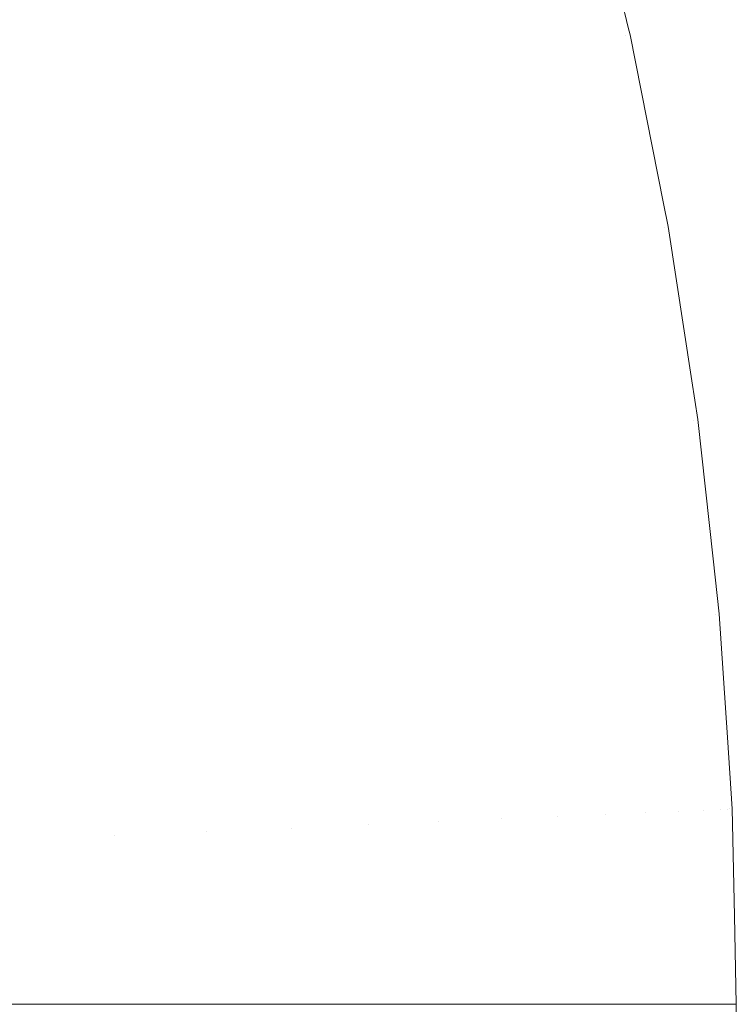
# Model space of a CAD drawing. Header units: centimetres. Extents: x -26 to 27.3, y -25.9 to -24.1.
# Tile 219 of 224: x 27.2665 to 27.2825, y -24.1599 to -24.1379. Entities that reach past the tile are written whole.
import ezdxf

# ---------------------------------------------------------------- set-up
doc = ezdxf.new("R2010")
doc.units = ezdxf.units.CM
doc.header["$LTSCALE"] = 2.54
doc.layers.add('Lucido design-1', color=7, linetype='Continuous')

# ---------------------------------------------------------------- blocks, each defined once
blk = doc.blocks.new('Gruppo-7-1')
at = {"color": 7, "linetype": 'Continuous', "lineweight": 9}
for points, invisible_edges in [([(27.278858, -24.134074, 1182.329948), (27.279893, -24.138301, 1182.329948), (27.280101, -24.138254, 1182.325802), (27.279065, -24.134018, 1182.325802)], 15), ([(27.280107, -24.138079, 1182.322727), (27.279152, -24.134175, 1182.322727), (27.279065, -24.134018, 1182.325802), (27.280101, -24.138254, 1182.325802)], 14), ([(27.27834, -24.134213, 1181.71012), (27.279369, -24.138417, 1181.71012), (27.278777, -24.138548, 1181.706031), (27.277755, -24.134369, 1181.706031)], 15), ([(27.277947, -24.134318, 1182.338205), (27.278971, -24.138505, 1182.338205), (27.279516, -24.138384, 1182.334084), (27.278486, -24.134174, 1182.334084)], 15), ([(27.278762, -24.1341, 1181.714235), (27.279795, -24.138322, 1181.714235), (27.279369, -24.138417, 1181.71012), (27.27834, -24.134213, 1181.71012)], 15), ([(27.278486, -24.134174, 1182.334084), (27.279516, -24.138384, 1182.334084), (27.279893, -24.138301, 1182.329948), (27.278858, -24.134074, 1182.329948)], 15), ([(27.279019, -24.134031, 1181.718367), (27.280055, -24.138265, 1181.718367), (27.279795, -24.138322, 1181.714235), (27.278762, -24.1341, 1181.714235)], 15), ([(27.280055, -24.138265, 1181.718367), (27.279019, -24.134031, 1181.718367), (27.279152, -24.134175, 1181.722727), (27.280107, -24.138079, 1181.722727)], 11), ([(27.279152, -24.134175, 1181.722727), (27.279152, -24.134175, 1182.322727), (27.280107, -24.138079, 1182.322727), (27.280107, -24.138079, 1181.722727)], 5), ([(27.277755, -24.134369, 1181.706031), (27.278777, -24.138548, 1181.706031), (27.278022, -24.138715, 1181.701974), (27.277008, -24.13457, 1181.701974)], 15), ([(27.277242, -24.134507, 1182.342302), (27.278259, -24.138663, 1182.342302), (27.278971, -24.138505, 1182.338205), (27.277947, -24.134318, 1182.338205)], 15), ([(27.277008, -24.13457, 1181.701974), (27.278022, -24.138715, 1181.701974), (27.277105, -24.138919, 1181.697955), (27.2761, -24.134813, 1181.697955)], 15), ([(27.276372, -24.13474, 1182.346369), (27.27738, -24.138858, 1182.346369), (27.278259, -24.138663, 1182.342302), (27.277242, -24.134507, 1182.342302)], 15), ([(27.2761, -24.134813, 1181.697955), (27.277105, -24.138919, 1181.697955), (27.276027, -24.139157, 1181.693983), (27.275034, -24.135098, 1181.693983)], 15), ([(27.275339, -24.135017, 1182.350399), (27.276335, -24.139089, 1182.350399), (27.27738, -24.138858, 1182.346369), (27.276372, -24.13474, 1182.346369)], 15), ([(27.275034, -24.135098, 1181.693983), (27.276027, -24.139157, 1181.693983), (27.274792, -24.139431, 1181.690062), (27.273812, -24.135426, 1181.690062)], 15), ([(27.274143, -24.135337, 1182.354384), (27.275126, -24.139357, 1182.354384), (27.276335, -24.139089, 1182.350399), (27.275339, -24.135017, 1182.350399)], 15), ([(27.272786, -24.135701, 1182.358317), (27.273755, -24.139661, 1182.358317), (27.275126, -24.139357, 1182.354384), (27.274143, -24.135337, 1182.354384)], 15), ([(27.273812, -24.135426, 1181.690062), (27.274792, -24.139431, 1181.690062), (27.273401, -24.13974, 1181.6862), (27.272436, -24.135794, 1181.6862)], 15), ([(27.27127, -24.136107, 1182.362192), (27.272223, -24.140001, 1182.362192), (27.273755, -24.139661, 1182.358317), (27.272786, -24.135701, 1182.358317)], 15), ([(27.272436, -24.135794, 1181.6862), (27.273401, -24.13974, 1181.6862), (27.271858, -24.140082, 1181.682403), (27.270909, -24.136204, 1181.682403)], 15), ([(27.270909, -24.136204, 1181.682403), (27.271858, -24.140082, 1181.682403), (27.270166, -24.140457, 1181.678678), (27.269235, -24.136652, 1181.678678)], 15), ([(27.269598, -24.136555, 1182.366002), (27.270533, -24.140376, 1182.366002), (27.272223, -24.140001, 1182.362192), (27.27127, -24.136107, 1182.362192)], 15), ([(27.269235, -24.136652, 1181.678678), (27.270166, -24.140457, 1181.678678), (27.268327, -24.140865, 1181.67503), (27.267415, -24.13714, 1181.67503)], 15), ([(27.267771, -24.137044, 1182.369739), (27.268686, -24.140785, 1182.369739), (27.270533, -24.140376, 1182.366002), (27.269598, -24.136555, 1182.366002)], 15), ([(27.265793, -24.137575, 1182.373397), (27.266687, -24.141228, 1182.373397), (27.268686, -24.140785, 1182.369739), (27.267771, -24.137044, 1182.369739)], 15), ([(27.267415, -24.13714, 1181.67503), (27.268327, -24.140865, 1181.67503), (27.266345, -24.141304, 1181.671466), (27.265454, -24.137665, 1181.671466)], 15), ([(27.263666, -24.138144, 1182.376969), (27.264537, -24.141705, 1182.376969), (27.266687, -24.141228, 1182.373397), (27.265793, -24.137575, 1182.373397)], 15), ([(27.280107, -24.138079, 1181.722727), (27.280148, -24.138244, 1181.722727), (27.280055, -24.138265, 1181.718367)], 10), ([(27.280101, -24.138254, 1182.325802), (27.280148, -24.138244, 1182.322727), (27.280107, -24.138079, 1182.322727)], 9), ([(27.280148, -24.138244, 1181.722727), (27.280107, -24.138079, 1181.722727), (27.280107, -24.138079, 1182.322727), (27.280148, -24.138244, 1182.322727)], 10), ([(27.278971, -24.138505, 1182.338205), (27.279812, -24.142732, 1182.338205), (27.280362, -24.142636, 1182.334084), (27.279516, -24.138384, 1182.334084)], 15), ([(27.279795, -24.138322, 1181.714235), (27.280643, -24.142586, 1181.714235), (27.280213, -24.142662, 1181.71012), (27.279369, -24.138417, 1181.71012)], 15), ([(27.279516, -24.138384, 1182.334084), (27.280362, -24.142636, 1182.334084), (27.280742, -24.142569, 1182.329948), (27.279893, -24.138301, 1182.329948)], 15), ([(27.280055, -24.138265, 1181.718367), (27.280905, -24.14254, 1181.718367), (27.280643, -24.142586, 1181.714235), (27.279795, -24.138322, 1181.714235)], 15), ([(27.279893, -24.138301, 1182.329948), (27.280742, -24.142569, 1182.329948), (27.280952, -24.142531, 1182.325802), (27.280101, -24.138254, 1182.325802)], 15), ([(27.280905, -24.14254, 1181.718367), (27.280055, -24.138265, 1181.718367), (27.280148, -24.138244, 1181.722727), (27.280897, -24.142013, 1181.722727)], 11), ([(27.280897, -24.142013, 1182.322727), (27.280148, -24.138244, 1182.322727), (27.280101, -24.138254, 1182.325802), (27.280952, -24.142531, 1182.325802)], 14), ([(27.280148, -24.138244, 1182.322727), (27.280897, -24.142013, 1182.322727), (27.280897, -24.142013, 1181.722727), (27.280148, -24.138244, 1181.722727)], 10), ([(27.278777, -24.138548, 1181.706031), (27.279616, -24.142767, 1181.706031), (27.278855, -24.142901, 1181.701974), (27.278022, -24.138715, 1181.701974)], 15), ([(27.278259, -24.138663, 1182.342302), (27.279093, -24.142859, 1182.342302), (27.279812, -24.142732, 1182.338205), (27.278971, -24.138505, 1182.338205)], 15), ([(27.279369, -24.138417, 1181.71012), (27.280213, -24.142662, 1181.71012), (27.279616, -24.142767, 1181.706031), (27.278777, -24.138548, 1181.706031)], 15), ([(27.278022, -24.138715, 1181.701974), (27.278855, -24.142901, 1181.701974), (27.277929, -24.143064, 1181.697955), (27.277105, -24.138919, 1181.697955)], 15), ([(27.27738, -24.138858, 1182.346369), (27.278207, -24.143015, 1182.346369), (27.279093, -24.142859, 1182.342302), (27.278259, -24.138663, 1182.342302)], 15), ([(27.277105, -24.138919, 1181.697955), (27.277929, -24.143064, 1181.697955), (27.276843, -24.143256, 1181.693983), (27.276027, -24.139157, 1181.693983)], 15), ([(27.276335, -24.139089, 1182.350399), (27.277153, -24.143201, 1182.350399), (27.278207, -24.143015, 1182.346369), (27.27738, -24.138858, 1182.346369)], 15), ([(27.276027, -24.139157, 1181.693983), (27.276843, -24.143256, 1181.693983), (27.275597, -24.143476, 1181.690062), (27.274792, -24.139431, 1181.690062)], 15), ([(27.275126, -24.139357, 1182.354384), (27.275934, -24.143416, 1182.354384), (27.277153, -24.143201, 1182.350399), (27.276335, -24.139089, 1182.350399)], 15), ([(27.274792, -24.139431, 1181.690062), (27.275597, -24.143476, 1181.690062), (27.274194, -24.143723, 1181.6862), (27.273401, -24.13974, 1181.6862)], 15), ([(27.273755, -24.139661, 1182.358317), (27.274551, -24.14366, 1182.358317), (27.275934, -24.143416, 1182.354384), (27.275126, -24.139357, 1182.354384)], 15), ([(27.272223, -24.140001, 1182.362192), (27.273005, -24.143933, 1182.362192), (27.274551, -24.14366, 1182.358317), (27.273755, -24.139661, 1182.358317)], 15), ([(27.273401, -24.13974, 1181.6862), (27.274194, -24.143723, 1181.6862), (27.272637, -24.143998, 1181.682403), (27.271858, -24.140082, 1181.682403)], 15), ([(27.271858, -24.140082, 1181.682403), (27.272637, -24.143998, 1181.682403), (27.27093, -24.144299, 1181.678678), (27.270166, -24.140457, 1181.678678)], 15), ([(27.270533, -24.140376, 1182.366002), (27.2713, -24.144233, 1182.366002), (27.273005, -24.143933, 1182.362192), (27.272223, -24.140001, 1182.362192)], 15), ([(27.268686, -24.140785, 1182.369739), (27.269438, -24.144562, 1182.369739), (27.2713, -24.144233, 1182.366002), (27.270533, -24.140376, 1182.366002)], 15), ([(27.270166, -24.140457, 1181.678678), (27.27093, -24.144299, 1181.678678), (27.269075, -24.144626, 1181.67503), (27.268327, -24.140865, 1181.67503)], 15), ([(27.266687, -24.141228, 1182.373397), (27.267421, -24.144917, 1182.373397), (27.269438, -24.144562, 1182.369739), (27.268686, -24.140785, 1182.369739)], 15), ([(27.268327, -24.140865, 1181.67503), (27.269075, -24.144626, 1181.67503), (27.267076, -24.144978, 1181.671466), (27.266345, -24.141304, 1181.671466)], 15), ([(27.264537, -24.141705, 1182.376969), (27.265252, -24.1453, 1182.376969), (27.267421, -24.144917, 1182.373397), (27.266687, -24.141228, 1182.373397)], 15), ([(27.266345, -24.141304, 1181.671466), (27.267076, -24.144978, 1181.671466), (27.264936, -24.145355, 1181.667991), (27.264224, -24.141774, 1181.667991)], 15), ([(27.280952, -24.142531, 1182.325802), (27.280999, -24.142523, 1182.322727), (27.280897, -24.142013, 1182.322727)], 9), ([(27.280999, -24.142523, 1181.722727), (27.280897, -24.142013, 1181.722727), (27.280897, -24.142013, 1182.322727), (27.280999, -24.142523, 1182.322727)], 10), ([(27.280897, -24.142013, 1181.722727), (27.280999, -24.142523, 1181.722727), (27.280905, -24.14254, 1181.718367)], 10), ([(27.280643, -24.142586, 1181.714235), (27.281304, -24.146883, 1181.714235), (27.280871, -24.14694, 1181.71012), (27.280213, -24.142662, 1181.71012)], 15), ([(27.280362, -24.142636, 1182.334084), (27.281021, -24.14692, 1182.334084), (27.281404, -24.146869, 1182.329948), (27.280742, -24.142569, 1182.329948)], 15), ([(27.280905, -24.14254, 1181.718367), (27.281568, -24.146848, 1181.718367), (27.281304, -24.146883, 1181.714235), (27.280643, -24.142586, 1181.714235)], 15), ([(27.280742, -24.142569, 1182.329948), (27.281404, -24.146869, 1182.329948), (27.281616, -24.146842, 1182.325802), (27.280952, -24.142531, 1182.325802)], 15), ([(27.281568, -24.146848, 1181.718367), (27.280905, -24.14254, 1181.718367), (27.280999, -24.142523, 1181.722727), (27.281529, -24.145971, 1181.722727)], 11), ([(27.281529, -24.145971, 1182.322727), (27.280999, -24.142523, 1182.322727), (27.280952, -24.142531, 1182.325802), (27.281616, -24.146842, 1182.325802)], 14), ([(27.280999, -24.142523, 1182.322727), (27.281529, -24.145971, 1182.322727), (27.281529, -24.145971, 1181.722727), (27.280999, -24.142523, 1181.722727)], 10), ([(27.279616, -24.142767, 1181.706031), (27.280271, -24.147019, 1181.706031), (27.279504, -24.14712, 1181.701974), (27.278855, -24.142901, 1181.701974)], 15), ([(27.279093, -24.142859, 1182.342302), (27.279744, -24.147088, 1182.342302), (27.280468, -24.146993, 1182.338205), (27.279812, -24.142732, 1182.338205)], 15), ([(27.280213, -24.142662, 1181.71012), (27.280871, -24.14694, 1181.71012), (27.280271, -24.147019, 1181.706031), (27.279616, -24.142767, 1181.706031)], 15), ([(27.279812, -24.142732, 1182.338205), (27.280468, -24.146993, 1182.338205), (27.281021, -24.14692, 1182.334084), (27.280362, -24.142636, 1182.334084)], 15), ([(27.277153, -24.143201, 1182.350399), (27.277791, -24.147345, 1182.350399), (27.278852, -24.147205, 1182.346369), (27.278207, -24.143015, 1182.346369)], 15), ([(27.278855, -24.142901, 1181.701974), (27.279504, -24.14712, 1181.701974), (27.278572, -24.147242, 1181.697955), (27.277929, -24.143064, 1181.697955)], 15), ([(27.278207, -24.143015, 1182.346369), (27.278852, -24.147205, 1182.346369), (27.279744, -24.147088, 1182.342302), (27.279093, -24.142859, 1182.342302)], 15), ([(27.275934, -24.143416, 1182.354384), (27.276563, -24.147507, 1182.354384), (27.277791, -24.147345, 1182.350399), (27.277153, -24.143201, 1182.350399)], 15), ([(27.277929, -24.143064, 1181.697955), (27.278572, -24.147242, 1181.697955), (27.277478, -24.147386, 1181.693983), (27.276843, -24.143256, 1181.693983)], 15), ([(27.274551, -24.14366, 1182.358317), (27.275171, -24.14769, 1182.358317), (27.276563, -24.147507, 1182.354384), (27.275934, -24.143416, 1182.354384)], 15), ([(27.276843, -24.143256, 1181.693983), (27.277478, -24.147386, 1181.693983), (27.276224, -24.147551, 1181.690062), (27.275597, -24.143476, 1181.690062)], 15), ([(27.273005, -24.143933, 1182.362192), (27.273615, -24.147895, 1182.362192), (27.275171, -24.14769, 1182.358317), (27.274551, -24.14366, 1182.358317)], 15), ([(27.275597, -24.143476, 1181.690062), (27.276224, -24.147551, 1181.690062), (27.274812, -24.147737, 1181.6862), (27.274194, -24.143723, 1181.6862)], 15), ([(27.274194, -24.143723, 1181.6862), (27.274812, -24.147737, 1181.6862), (27.273245, -24.147944, 1181.682403), (27.272637, -24.143998, 1181.682403)], 15), ([(27.272637, -24.143998, 1181.682403), (27.273245, -24.147944, 1181.682403), (27.271526, -24.14817, 1181.678678), (27.27093, -24.144299, 1181.678678)], 15), ([(27.2713, -24.144233, 1182.366002), (27.271898, -24.148121, 1182.366002), (27.273615, -24.147895, 1182.362192), (27.273005, -24.143933, 1182.362192)], 15), ([(27.27093, -24.144299, 1181.678678), (27.271526, -24.14817, 1181.678678), (27.269658, -24.148416, 1181.67503), (27.269075, -24.144626, 1181.67503)], 15), ([(27.269438, -24.144562, 1182.369739), (27.270023, -24.148368, 1182.369739), (27.271898, -24.148121, 1182.366002), (27.2713, -24.144233, 1182.366002)], 15), ([(27.267421, -24.144917, 1182.373397), (27.267993, -24.148635, 1182.373397), (27.270023, -24.148368, 1182.369739), (27.269438, -24.144562, 1182.369739)], 15), ([(27.269075, -24.144626, 1181.67503), (27.269658, -24.148416, 1181.67503), (27.267646, -24.148681, 1181.671466), (27.267076, -24.144978, 1181.671466)], 15), ([(27.267076, -24.144978, 1181.671466), (27.267646, -24.148681, 1181.671466), (27.265492, -24.148964, 1181.667991), (27.264936, -24.145355, 1181.667991)], 15), ([(27.265252, -24.1453, 1182.376969), (27.26581, -24.148922, 1182.376969), (27.267993, -24.148635, 1182.373397), (27.267421, -24.144917, 1182.373397)], 15), ([(27.281616, -24.146842, 1182.325802), (27.281662, -24.146835, 1182.322727), (27.281529, -24.145971, 1182.322727)], 9), ([(27.281662, -24.146835, 1181.722727), (27.281529, -24.145971, 1181.722727), (27.281529, -24.145971, 1182.322727), (27.281662, -24.146835, 1182.322727)], 10), ([(27.281529, -24.145971, 1181.722727), (27.281662, -24.146835, 1181.722727), (27.281568, -24.146848, 1181.718367)], 10), ([(27.280871, -24.14694, 1181.71012), (27.281343, -24.151242, 1181.71012), (27.280739, -24.151295, 1181.706031), (27.280271, -24.147019, 1181.706031)], 15), ([(27.280468, -24.146993, 1182.338205), (27.280937, -24.151277, 1182.338205), (27.281493, -24.151229, 1182.334084), (27.281021, -24.14692, 1182.334084)], 15), ([(27.281304, -24.146883, 1181.714235), (27.281778, -24.151204, 1181.714235), (27.281343, -24.151242, 1181.71012), (27.280871, -24.14694, 1181.71012)], 15), ([(27.281021, -24.14692, 1182.334084), (27.281493, -24.151229, 1182.334084), (27.281877, -24.151195, 1182.329948), (27.281404, -24.146869, 1182.329948)], 15), ([(27.281568, -24.146848, 1181.718367), (27.282043, -24.151181, 1181.718367), (27.281778, -24.151204, 1181.714235), (27.281304, -24.146883, 1181.714235)], 15), ([(27.281404, -24.146869, 1182.329948), (27.281877, -24.151195, 1182.329948), (27.28209, -24.151177, 1182.325802), (27.281616, -24.146842, 1182.325802)], 15), ([(27.282043, -24.151181, 1181.718367), (27.281568, -24.146848, 1181.718367), (27.281662, -24.146835, 1181.722727), (27.282003, -24.149945, 1181.722727)], 11), ([(27.282003, -24.149945, 1182.322727), (27.281662, -24.146835, 1182.322727), (27.281616, -24.146842, 1182.325802), (27.28209, -24.151177, 1182.325802)], 14), ([(27.281662, -24.146835, 1182.322727), (27.282003, -24.149945, 1182.322727), (27.282003, -24.149945, 1181.722727), (27.281662, -24.146835, 1181.722727)], 10), ([(27.277791, -24.147345, 1182.350399), (27.278247, -24.151513, 1182.350399), (27.279313, -24.151419, 1182.346369), (27.278852, -24.147205, 1182.346369)], 15), ([(27.279504, -24.14712, 1181.701974), (27.279969, -24.151362, 1181.701974), (27.279033, -24.151444, 1181.697955), (27.278572, -24.147242, 1181.697955)], 15), ([(27.278852, -24.147205, 1182.346369), (27.279313, -24.151419, 1182.346369), (27.28021, -24.151341, 1182.342302), (27.279744, -24.147088, 1182.342302)], 15), ([(27.280271, -24.147019, 1181.706031), (27.280739, -24.151295, 1181.706031), (27.279969, -24.151362, 1181.701974), (27.279504, -24.14712, 1181.701974)], 15), ([(27.279744, -24.147088, 1182.342302), (27.28021, -24.151341, 1182.342302), (27.280937, -24.151277, 1182.338205), (27.280468, -24.146993, 1182.338205)], 15), ([(27.277478, -24.147386, 1181.693983), (27.277933, -24.15154, 1181.693983), (27.276673, -24.151651, 1181.690062), (27.276224, -24.147551, 1181.690062)], 15), ([(27.276563, -24.147507, 1182.354384), (27.277014, -24.151621, 1182.354384), (27.278247, -24.151513, 1182.350399), (27.277791, -24.147345, 1182.350399)], 15), ([(27.278572, -24.147242, 1181.697955), (27.279033, -24.151444, 1181.697955), (27.277933, -24.15154, 1181.693983), (27.277478, -24.147386, 1181.693983)], 15), ([(27.276224, -24.147551, 1181.690062), (27.276673, -24.151651, 1181.690062), (27.275254, -24.151775, 1181.6862), (27.274812, -24.147737, 1181.6862)], 15), ([(27.275171, -24.14769, 1182.358317), (27.275615, -24.151743, 1182.358317), (27.277014, -24.151621, 1182.354384), (27.276563, -24.147507, 1182.354384)], 15), ([(27.274812, -24.147737, 1181.6862), (27.275254, -24.151775, 1181.6862), (27.273679, -24.151912, 1181.682403), (27.273245, -24.147944, 1181.682403)], 15), ([(27.273615, -24.147895, 1182.362192), (27.274051, -24.15188, 1182.362192), (27.275615, -24.151743, 1182.358317), (27.275171, -24.14769, 1182.358317)], 15), ([(27.273245, -24.147944, 1181.682403), (27.273679, -24.151912, 1181.682403), (27.271952, -24.152064, 1181.678678), (27.271526, -24.14817, 1181.678678)], 15), ([(27.271898, -24.148121, 1182.366002), (27.272327, -24.152031, 1182.366002), (27.274051, -24.15188, 1182.362192), (27.273615, -24.147895, 1182.362192)], 15), ([(27.271526, -24.14817, 1181.678678), (27.271952, -24.152064, 1181.678678), (27.270076, -24.152228, 1181.67503), (27.269658, -24.148416, 1181.67503)], 15), ([(27.270023, -24.148368, 1182.369739), (27.270443, -24.152196, 1182.369739), (27.272327, -24.152031, 1182.366002), (27.271898, -24.148121, 1182.366002)], 15), ([(27.269658, -24.148416, 1181.67503), (27.270076, -24.152228, 1181.67503), (27.268053, -24.152405, 1181.671466), (27.267646, -24.148681, 1181.671466)], 15), ([(27.267993, -24.148635, 1182.373397), (27.268402, -24.152374, 1182.373397), (27.270443, -24.152196, 1182.369739), (27.270023, -24.148368, 1182.369739)], 15), ([(27.267646, -24.148681, 1181.671466), (27.268053, -24.152405, 1181.671466), (27.265889, -24.152594, 1181.667991), (27.265492, -24.148964, 1181.667991)], 15), ([(27.26581, -24.148922, 1182.376969), (27.266209, -24.152566, 1182.376969), (27.268402, -24.152374, 1182.373397), (27.267993, -24.148635, 1182.373397)], 15), ([(27.28209, -24.151177, 1182.325802), (27.282137, -24.151172, 1182.322727), (27.282003, -24.149945, 1182.322727)], 9), ([(27.282137, -24.151173, 1181.722727), (27.282003, -24.149945, 1181.722727), (27.282003, -24.149945, 1182.322727), (27.282137, -24.151173, 1182.322727)], 10), ([(27.282003, -24.149945, 1181.722727), (27.282137, -24.151172, 1181.722727), (27.282043, -24.151181, 1181.718367)], 10), ([(27.279969, -24.151362, 1181.701974), (27.280248, -24.155621, 1181.701974), (27.279309, -24.155662, 1181.697955), (27.279033, -24.151444, 1181.697955)], 15), ([(27.279313, -24.151419, 1182.346369), (27.279591, -24.15565, 1182.346369), (27.28049, -24.15561, 1182.342302), (27.28021, -24.151341, 1182.342302)], 15), ([(27.280739, -24.151295, 1181.706031), (27.28102, -24.155587, 1181.706031), (27.280248, -24.155621, 1181.701974), (27.279969, -24.151362, 1181.701974)], 15), ([(27.28021, -24.151341, 1182.342302), (27.28049, -24.15561, 1182.342302), (27.281219, -24.155579, 1182.338205), (27.280937, -24.151277, 1182.338205)], 15), ([(27.281343, -24.151242, 1181.71012), (27.281626, -24.155561, 1181.71012), (27.28102, -24.155587, 1181.706031), (27.280739, -24.151295, 1181.706031)], 15), ([(27.280937, -24.151277, 1182.338205), (27.281219, -24.155579, 1182.338205), (27.281776, -24.155554, 1182.334084), (27.281493, -24.151229, 1182.334084)], 15), ([(27.281778, -24.151204, 1181.714235), (27.282062, -24.155542, 1181.714235), (27.281626, -24.155561, 1181.71012), (27.281343, -24.151242, 1181.71012)], 15), ([(27.281493, -24.151229, 1182.334084), (27.281776, -24.155554, 1182.334084), (27.282162, -24.155537, 1182.329948), (27.281877, -24.151195, 1182.329948)], 15), ([(27.282043, -24.151181, 1181.718367), (27.282328, -24.15553, 1181.718367), (27.282062, -24.155542, 1181.714235), (27.281778, -24.151204, 1181.714235)], 15), ([(27.281877, -24.151195, 1182.329948), (27.282162, -24.155537, 1182.329948), (27.282376, -24.155528, 1182.325802), (27.28209, -24.151177, 1182.325802)], 15), ([(27.282328, -24.15553, 1181.718367), (27.282043, -24.151181, 1181.718367), (27.282137, -24.151172, 1181.722727), (27.282318, -24.153929, 1181.722727)], 11), ([(27.282318, -24.153929, 1182.322727), (27.282137, -24.151172, 1182.322727), (27.28209, -24.151177, 1182.325802), (27.282376, -24.155528, 1182.325802)], 14), ([(27.282137, -24.151173, 1182.322727), (27.282318, -24.153929, 1182.322727), (27.282318, -24.153929, 1181.722727), (27.282137, -24.151173, 1181.722727)], 10), ([(27.277933, -24.15154, 1181.693983), (27.278206, -24.15571, 1181.693983), (27.276942, -24.155765, 1181.690062), (27.276673, -24.151651, 1181.690062)], 15), ([(27.277014, -24.151621, 1182.354384), (27.277285, -24.15575, 1182.354384), (27.278522, -24.155696, 1182.350399), (27.278247, -24.151513, 1182.350399)], 15), ([(27.279033, -24.151444, 1181.697955), (27.279309, -24.155662, 1181.697955), (27.278206, -24.15571, 1181.693983), (27.277933, -24.15154, 1181.693983)], 15), ([(27.278247, -24.151513, 1182.350399), (27.278522, -24.155696, 1182.350399), (27.279591, -24.15565, 1182.346369), (27.279313, -24.151419, 1182.346369)], 15), ([(27.275254, -24.151775, 1181.6862), (27.275519, -24.155827, 1181.6862), (27.27394, -24.155896, 1181.682403), (27.273679, -24.151912, 1181.682403)], 15), ([(27.274051, -24.15188, 1182.362192), (27.274314, -24.15588, 1182.362192), (27.275881, -24.155812, 1182.358317), (27.275615, -24.151743, 1182.358317)], 15), ([(27.276673, -24.151651, 1181.690062), (27.276942, -24.155765, 1181.690062), (27.275519, -24.155827, 1181.6862), (27.275254, -24.151775, 1181.6862)], 15), ([(27.275615, -24.151743, 1182.358317), (27.275881, -24.155812, 1182.358317), (27.277285, -24.15575, 1182.354384), (27.277014, -24.151621, 1182.354384)], 15), ([(27.270443, -24.152196, 1182.369739), (27.270694, -24.156038, 1182.369739), (27.272584, -24.155956, 1182.366002), (27.272327, -24.152031, 1182.366002)], 15), ([(27.273679, -24.151912, 1181.682403), (27.27394, -24.155896, 1181.682403), (27.272208, -24.155972, 1181.678678), (27.271952, -24.152064, 1181.678678)], 15), ([(27.272327, -24.152031, 1182.366002), (27.272584, -24.155956, 1182.366002), (27.274314, -24.15588, 1182.362192), (27.274051, -24.15188, 1182.362192)], 15), ([(27.270076, -24.152228, 1181.67503), (27.270326, -24.156054, 1181.67503), (27.268298, -24.156143, 1181.671466), (27.268053, -24.152405, 1181.671466)], 15), ([(27.268402, -24.152374, 1182.373397), (27.268648, -24.156127, 1182.373397), (27.270694, -24.156038, 1182.369739), (27.270443, -24.152196, 1182.369739)], 15), ([(27.271952, -24.152064, 1181.678678), (27.272208, -24.155972, 1181.678678), (27.270326, -24.156054, 1181.67503), (27.270076, -24.152228, 1181.67503)], 15), ([(27.268053, -24.152405, 1181.671466), (27.268298, -24.156143, 1181.671466), (27.266128, -24.156237, 1181.667991), (27.265889, -24.152594, 1181.667991)], 15), ([(27.266209, -24.152566, 1182.376969), (27.266449, -24.156223, 1182.376969), (27.268648, -24.156127, 1182.373397), (27.268402, -24.152374, 1182.373397)], 15), ([(27.282376, -24.155528, 1182.325802), (27.282423, -24.155526, 1182.322727), (27.282318, -24.153929, 1182.322727)], 9), ([(27.282423, -24.155526, 1181.722727), (27.282318, -24.153929, 1181.722727), (27.282318, -24.153929, 1182.322727), (27.282423, -24.155526, 1182.322727)], 10), ([(27.282318, -24.153929, 1181.722727), (27.282423, -24.155526, 1181.722727), (27.282328, -24.15553, 1181.718367)], 10), ([(27.281776, -24.155554, 1182.334084), (27.281219, -24.155579, 1182.338205), (27.281313, -24.159888, 1182.338205), (27.281702, -24.159888, 1182.335331)], 11), ([(27.282062, -24.155542, 1181.714235), (27.282157, -24.159888, 1181.714235), (27.28172, -24.159888, 1181.71012), (27.281626, -24.155561, 1181.71012)], 13), ([(27.281702, -24.159888, 1182.335331), (27.281871, -24.159888, 1182.334084), (27.281776, -24.155554, 1182.334084)], 10), ([(27.282162, -24.155537, 1182.329948), (27.281776, -24.155554, 1182.334084), (27.281871, -24.159888, 1182.334084), (27.282138, -24.159888, 1182.331218)], 11), ([(27.282328, -24.15553, 1181.718367), (27.282423, -24.159888, 1181.718367), (27.282157, -24.159888, 1181.714235), (27.282062, -24.155542, 1181.714235)], 13), ([(27.282138, -24.159888, 1182.331218), (27.282257, -24.159888, 1182.329948), (27.282162, -24.155537, 1182.329948)], 10), ([(27.282376, -24.155528, 1182.325802), (27.282162, -24.155537, 1182.329948), (27.282257, -24.159888, 1182.329948), (27.282404, -24.159888, 1182.327086)], 11), ([(27.282423, -24.159888, 1181.718367), (27.282328, -24.15553, 1181.718367), (27.282423, -24.155526, 1181.722727), (27.282475, -24.157916, 1181.722727)], 11), ([(27.282475, -24.157916, 1182.322727), (27.282423, -24.155526, 1182.322727), (27.282376, -24.155528, 1182.325802), (27.282471, -24.159888, 1182.325802)], 14), ([(27.282404, -24.159888, 1182.327086), (27.282471, -24.159888, 1182.325802), (27.282376, -24.155528, 1182.325802)], 10), ([(27.282423, -24.155526, 1182.322727), (27.282475, -24.157916, 1182.322727), (27.282475, -24.157916, 1181.722727), (27.282423, -24.155526, 1181.722727)], 10), ([(27.276942, -24.155765, 1181.690062), (27.277032, -24.159888, 1181.690062), (27.275608, -24.159888, 1181.6862), (27.275519, -24.155827, 1181.6862)], 13), ([(27.277285, -24.15575, 1182.354384), (27.275881, -24.155812, 1182.358317), (27.27597, -24.159888, 1182.358317), (27.277017, -24.159888, 1182.355387)], 11), ([(27.278206, -24.15571, 1181.693983), (27.278298, -24.159888, 1181.693983), (27.277032, -24.159888, 1181.690062), (27.276942, -24.155765, 1181.690062)], 13), ([(27.277017, -24.159888, 1182.355387), (27.277375, -24.159888, 1182.354384), (27.277285, -24.15575, 1182.354384)], 10), ([(27.278522, -24.155696, 1182.350399), (27.277285, -24.15575, 1182.354384), (27.277375, -24.159888, 1182.354384), (27.278281, -24.159888, 1182.351467)], 11), ([(27.279309, -24.155662, 1181.697955), (27.279401, -24.159888, 1181.697955), (27.278298, -24.159888, 1181.693983), (27.278206, -24.15571, 1181.693983)], 13), ([(27.278281, -24.159888, 1182.351467), (27.278613, -24.159888, 1182.350399), (27.278522, -24.155696, 1182.350399)], 10), ([(27.279591, -24.15565, 1182.346369), (27.278522, -24.155696, 1182.350399), (27.278613, -24.159888, 1182.350399), (27.279384, -24.159888, 1182.347494)], 11), ([(27.280248, -24.155621, 1181.701974), (27.280341, -24.159888, 1181.701974), (27.279401, -24.159888, 1181.697955), (27.279309, -24.155662, 1181.697955)], 13), ([(27.279384, -24.159888, 1182.347494), (27.279683, -24.159888, 1182.346369), (27.279591, -24.15565, 1182.346369)], 10), ([(27.28049, -24.15561, 1182.342302), (27.279591, -24.15565, 1182.346369), (27.279683, -24.159888, 1182.346369), (27.280323, -24.159888, 1182.343477)], 11), ([(27.28102, -24.155587, 1181.706031), (27.281114, -24.159888, 1181.706031), (27.280341, -24.159888, 1181.701974), (27.280248, -24.155621, 1181.701974)], 13), ([(27.280323, -24.159888, 1182.343477), (27.280583, -24.159888, 1182.342302), (27.28049, -24.15561, 1182.342302)], 10), ([(27.281219, -24.155579, 1182.338205), (27.28049, -24.15561, 1182.342302), (27.280583, -24.159888, 1182.342302), (27.281097, -24.159888, 1182.33942)], 11), ([(27.281626, -24.155561, 1181.71012), (27.28172, -24.159888, 1181.71012), (27.281114, -24.159888, 1181.706031), (27.28102, -24.155587, 1181.706031)], 13), ([(27.281097, -24.159888, 1182.33942), (27.281313, -24.159888, 1182.338205), (27.281219, -24.155579, 1182.338205)], 10), ([(27.272208, -24.155972, 1181.678678), (27.272294, -24.159888, 1181.678678), (27.27041, -24.159888, 1181.67503), (27.270326, -24.156054, 1181.67503)], 13), ([(27.272584, -24.155956, 1182.366002), (27.270694, -24.156038, 1182.369739), (27.270778, -24.159888, 1182.369739), (27.272281, -24.159888, 1182.36677)], 11), ([(27.27394, -24.155896, 1181.682403), (27.274027, -24.159888, 1181.682403), (27.272294, -24.159888, 1181.678678), (27.272208, -24.155972, 1181.678678)], 13), ([(27.272281, -24.159888, 1182.36677), (27.27267, -24.159888, 1182.366002), (27.272584, -24.155956, 1182.366002)], 10), ([(27.274314, -24.15588, 1182.362192), (27.272584, -24.155956, 1182.366002), (27.27267, -24.159888, 1182.366002), (27.274014, -24.159888, 1182.363045)], 11), ([(27.275519, -24.155827, 1181.6862), (27.275608, -24.159888, 1181.6862), (27.274027, -24.159888, 1181.682403), (27.27394, -24.155896, 1181.682403)], 13), ([(27.274014, -24.159888, 1182.363045), (27.274401, -24.159888, 1182.362192), (27.274314, -24.15588, 1182.362192)], 10), ([(27.275881, -24.155812, 1182.358317), (27.274314, -24.15588, 1182.362192), (27.274401, -24.159888, 1182.362192), (27.275593, -24.159888, 1182.359248)], 11), ([(27.275593, -24.159888, 1182.359248), (27.27597, -24.159888, 1182.358317), (27.275881, -24.155812, 1182.358317)], 10), ([(27.268298, -24.156143, 1181.671466), (27.26838, -24.159888, 1181.671466), (27.266208, -24.159888, 1181.667991), (27.266128, -24.156237, 1181.667991)], 13), ([(27.268648, -24.156127, 1182.373397), (27.266449, -24.156223, 1182.376969), (27.266529, -24.159888, 1182.376969), (27.26837, -24.159888, 1182.373982)], 11), ([(27.270326, -24.156054, 1181.67503), (27.27041, -24.159888, 1181.67503), (27.26838, -24.159888, 1181.671466), (27.268298, -24.156143, 1181.671466)], 13), ([(27.26837, -24.159888, 1182.373982), (27.26873, -24.159888, 1182.373397), (27.268648, -24.156127, 1182.373397)], 10), ([(27.270694, -24.156038, 1182.369739), (27.268648, -24.156127, 1182.373397), (27.26873, -24.159888, 1182.373397), (27.270398, -24.159888, 1182.370417)], 11), ([(27.270398, -24.159888, 1182.370417), (27.270778, -24.159888, 1182.369739), (27.270694, -24.156038, 1182.369739)], 10), ([(27.282475, -24.157916, 1181.722727), (27.282518, -24.159888, 1181.722727), (27.282423, -24.159888, 1181.718367)], 8), ([(27.282471, -24.159888, 1182.325802), (27.282518, -24.159888, 1182.322727), (27.282475, -24.157916, 1182.322727)], 8), ([(27.282475, -24.157916, 1181.722727), (27.282475, -24.157916, 1182.322727), (27.282518, -24.159888, 1182.322727), (27.282518, -24.159888, 1181.722727)], 1), ([(27.266529, -24.159888, 1182.376969), (27.266199, -24.159888, 1182.377457), (27.266199, -25.759888, 1182.377457), (27.266529, -25.759888, 1182.376969)], 10), ([(27.266529, -25.759888, 1182.376969), (27.26837, -25.759888, 1182.373982), (27.26837, -24.159888, 1182.373982), (27.266529, -24.159888, 1182.376969)], 10), ([(27.26873, -24.159888, 1182.373397), (27.26837, -24.159888, 1182.373982), (27.26837, -25.759888, 1182.373982), (27.26873, -25.759888, 1182.373397)], 10), ([(27.26873, -25.759888, 1182.373397), (27.270398, -25.759888, 1182.370417), (27.270398, -24.159888, 1182.370417), (27.26873, -24.159888, 1182.373397)], 10), ([(27.270778, -24.159888, 1182.369739), (27.270398, -24.159888, 1182.370417), (27.270398, -25.759888, 1182.370417), (27.270778, -25.759888, 1182.369739)], 10), ([(27.270778, -25.759888, 1182.369739), (27.272281, -25.759888, 1182.36677), (27.272281, -24.159888, 1182.36677), (27.270778, -24.159888, 1182.369739)], 10), ([(27.27267, -24.159888, 1182.366002), (27.272281, -24.159888, 1182.36677), (27.272281, -25.759888, 1182.36677), (27.27267, -25.759888, 1182.366002)], 10), ([(27.27267, -25.759888, 1182.366002), (27.274014, -25.759888, 1182.363045), (27.274014, -24.159888, 1182.363045), (27.27267, -24.159888, 1182.366002)], 10), ([(27.274401, -24.159888, 1182.362192), (27.274014, -24.159888, 1182.363045), (27.274014, -25.759888, 1182.363045), (27.274401, -25.759888, 1182.362192)], 10), ([(27.274401, -25.759888, 1182.362192), (27.275593, -25.759888, 1182.359248), (27.275593, -24.159888, 1182.359248), (27.274401, -24.159888, 1182.362192)], 10), ([(27.27597, -24.159888, 1182.358317), (27.275593, -24.159888, 1182.359248), (27.275593, -25.759888, 1182.359248), (27.27597, -25.759888, 1182.358317)], 10), ([(27.27597, -25.759888, 1182.358317), (27.277017, -25.759888, 1182.355387), (27.277017, -24.159888, 1182.355387), (27.27597, -24.159888, 1182.358317)], 10), ([(27.277375, -24.159888, 1182.354384), (27.277017, -24.159888, 1182.355387), (27.277017, -25.759888, 1182.355387), (27.277375, -25.759888, 1182.354384)], 10), ([(27.277375, -25.759888, 1182.354384), (27.278281, -25.759888, 1182.351467), (27.278281, -24.159888, 1182.351467), (27.277375, -24.159888, 1182.354384)], 10), ([(27.278613, -24.159888, 1182.350399), (27.278281, -24.159888, 1182.351467), (27.278281, -25.759888, 1182.351467), (27.278613, -25.759888, 1182.350399)], 10), ([(27.278613, -25.759888, 1182.350399), (27.279384, -25.759888, 1182.347494), (27.279384, -24.159888, 1182.347494), (27.278613, -24.159888, 1182.350399)], 10), ([(27.279683, -24.159888, 1182.346369), (27.279384, -24.159888, 1182.347494), (27.279384, -25.759888, 1182.347494), (27.279683, -25.759888, 1182.346369)], 10), ([(27.279683, -25.759888, 1182.346369), (27.280323, -25.759888, 1182.343477), (27.280323, -24.159888, 1182.343477), (27.279683, -24.159888, 1182.346369)], 10), ([(27.280583, -24.159888, 1182.342302), (27.280323, -24.159888, 1182.343477), (27.280323, -25.759888, 1182.343477), (27.280583, -25.759888, 1182.342302)], 10), ([(27.280583, -25.759888, 1182.342302), (27.281097, -25.759888, 1182.33942), (27.281097, -24.159888, 1182.33942), (27.280583, -24.159888, 1182.342302)], 10), ([(27.281313, -24.159888, 1182.338205), (27.281097, -24.159888, 1182.33942), (27.281097, -25.759888, 1182.33942), (27.281313, -25.759888, 1182.338205)], 10), ([(27.281313, -25.759888, 1182.338205), (27.281702, -25.759888, 1182.335331), (27.281702, -24.159888, 1182.335331), (27.281313, -24.159888, 1182.338205)], 10), ([(27.281871, -24.159888, 1182.334084), (27.281702, -24.159888, 1182.335331), (27.281702, -25.759888, 1182.335331), (27.281871, -25.759888, 1182.334084)], 10), ([(27.281871, -25.759888, 1182.334084), (27.282138, -25.759888, 1182.331218), (27.282138, -24.159888, 1182.331218), (27.281871, -24.159888, 1182.334084)], 10), ([(27.282257, -24.159888, 1182.329948), (27.282138, -24.159888, 1182.331218), (27.282138, -25.759888, 1182.331218), (27.282257, -25.759888, 1182.329948)], 10), ([(27.282257, -25.759888, 1182.329948), (27.282404, -25.759888, 1182.327086), (27.282404, -24.159888, 1182.327086), (27.282257, -24.159888, 1182.329948)], 10), ([(27.282471, -24.159888, 1182.325802), (27.282404, -24.159888, 1182.327086), (27.282404, -25.759888, 1182.327086), (27.282471, -25.759888, 1182.325802)], 10), ([(27.282471, -25.759888, 1182.325802), (27.282518, -25.759888, 1182.322727), (27.282518, -24.159888, 1182.322727), (27.282471, -24.159888, 1182.325802)], 8)]:
    blk.add_3dface(points, dxfattribs=dict(at, invisible_edges=invisible_edges))
blk.add_3dface([(27.282518, -24.159888, 1181.722727), (27.282518, -24.159888, 1182.322727), (27.282518, -25.759888, 1182.322727), (27.282518, -25.759888, 1181.722727)], dxfattribs=at)

msp = doc.modelspace()

# ---------------------------------------------------------------- block references
at = {"layer": 'Lucido design-1', "color": 7}
msp.add_blockref('Gruppo-7-1', (0, 0), dxfattribs=at)

doc.saveas('drawing.dxf')
